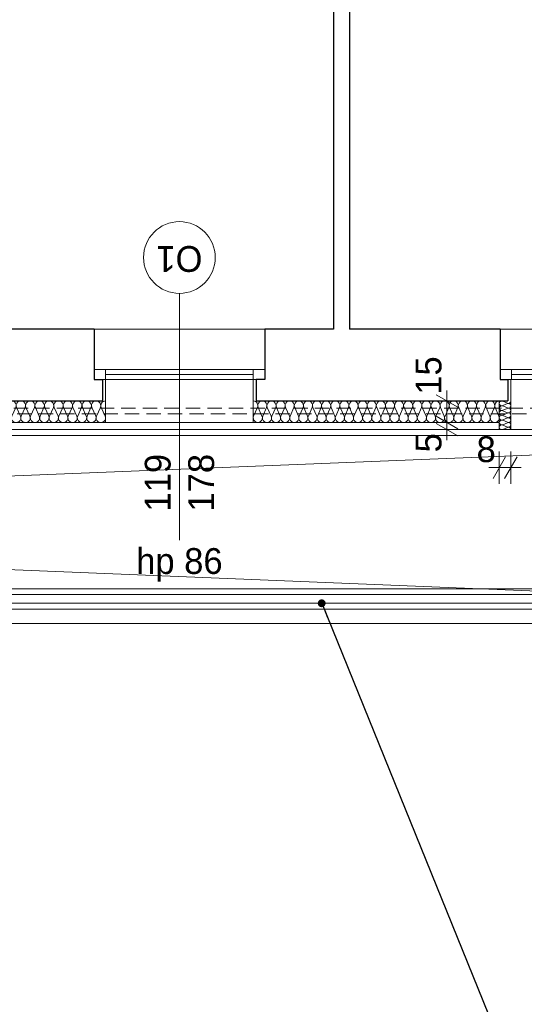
# Model space of a CAD drawing. Extents: x -21260 to 35740, y -2672 to 187028.
# Tile 61 of 120: x 19866 to 23383, y 47261 to 54123. Entities that reach past the tile are written whole.
import ezdxf

# ---------------------------------------------------------------- set-up
doc = ezdxf.new("R2010")
doc.units = 0
doc.header["$MEASUREMENT"] = 0
doc.linetypes.add('Krawędzie ukryte', pattern=[150, 100, -50])
for name, color, linetype, lineweight, true_color in [('arch izolacje_Nr_Pióra__3', 7, 'Continuous', 13, 0xff6600), ('Arch ocieplenie_Nr_Pióra__22', 7, 'Continuous', 9, 0x7f7f7f), ('INWENT BALUSTRADY_Nr_Pióra__8', 7, 'Continuous', 13, 0xa80f02), ('INWENT.ŚCIANY_Nr_Pióra__2', 7, 'Continuous', 13, 0x7f7f7f)]:
    doc.layers.add(name, color=color, linetype=linetype, lineweight=lineweight, true_color=true_color)
doc.layers.add('Arch ocieplenie', color=7, linetype='Continuous')
doc.layers.add('Arch wymiary', color=7, linetype='Continuous')
for name, color, linetype, lineweight in [('Arch opisy okien_Nr_Pióra__21', 7, 'Continuous', 13), ('Arch wymiary_Nr_Pióra__5', 7, 'Continuous', 13), ('INWENT BALUSTRADY_Nr_Pióra__26', 5, 'Continuous', 13), ('INWENT OPISY_Nr_Pióra__21', 7, 'Continuous', 13), ('INWENT. OKNA_Nr_Pióra__5', 7, 'Continuous', 13), ('INWENT.ŚCIANY_Nr_Pióra__1', 7, 'Continuous', 25), ('INWENT.ŚCIANY_Nr_Pióra__21', 7, 'Continuous', 13), ('Istniejące schody_Nr_Pióra__21', 7, 'Continuous', 13)]:
    doc.layers.add(name, color=color, linetype=linetype, lineweight=lineweight)
doc.styles.add('GENERATED_STYLE_1', font='txt')
doc.styles.add('GENERATED_STYLE_6', font='txt')
doc.styles.add('GENERATED_STYLE_7', font='txt')
doc.dimstyles.new('GENERATED_STYLE__1', dxfattribs={"dimtxt": 179.999995, "dimasz": 114, "dimexe": 0.18, "dimexo": 0, "dimgap": 0.09, "dimtad": 1, "dimdec": 0, "dimlfac": 0.1, "dimzin": 0, "dimdsep": 46, "dimtxsty": 'GENERATED_STYLE_1', "dimblk": 'ARROWHEAD_2', "dimblk1": 'ARROWHEAD_2', "dimblk2": 'ARROWHEAD_2', "dimcen": 0.09, "dimclrd": 7, "dimclre": 7, "dimclrt": 7, "dimazin": 0, "dimtfac": 1, "dimtdec": 4, "dimtmove": 0, "dimatfit": 3, "dimfxl": 0, "dimtolj": 1, "dimtzin": 0, "dimarcsym": 0})
doc.dimstyles.new('GENERATED_STYLE__3', dxfattribs={"dimtxt": 179.999995, "dimasz": 114, "dimexe": 0.18, "dimexo": 0, "dimgap": 0.09, "dimtad": 1, "dimtih": 1, "dimtoh": 1, "dimdec": 0, "dimlfac": 0.1, "dimzin": 0, "dimdsep": 46, "dimtxsty": 'GENERATED_STYLE_1', "dimblk": 'ARROWHEAD_2', "dimblk1": 'ARROWHEAD_2', "dimblk2": 'ARROWHEAD_2', "dimcen": 0.09, "dimclrd": 7, "dimclre": 7, "dimclrt": 7, "dimazin": 0, "dimtfac": 1, "dimtdec": 4, "dimtmove": 0, "dimatfit": 3, "dimfxl": 0, "dimtolj": 1, "dimtzin": 0, "dimarcsym": 0})
doc.dimstyles.new('GENERATED_STYLE__6', dxfattribs={"dimtxt": 0.18, "dimasz": 109.44, "dimexe": 0.18, "dimexo": 0.0625, "dimgap": 0.09, "dimtad": 0, "dimtih": 1, "dimtoh": 1, "dimdec": 4, "dimzin": 0, "dimdsep": 46, "dimcen": 0.09, "dimadec": 0, "dimazin": 0, "dimtfac": 1, "dimtdec": 4, "dimtmove": 0, "dimatfit": 3, "dimldrblk": 'ARROWHEAD_11', "dimfxl": 0, "dimtolj": 1, "dimtzin": 0, "dimarcsym": 0})

# ---------------------------------------------------------------- blocks, each defined once
blk = doc.blocks.new('Izolacja cieplna 14_22', base_point=(23209.1, 51465.9))
at = {"layer": 'Arch ocieplenie_Nr_Pióra__22', "linetype": 'Continuous'}
for p, q in [((21523.2, 51421.2), (21496.7, 51360.6)), ((21554.9, 51360.6), (21528.5, 51421.2)), ((21586.7, 51421.2), (21560.3, 51360.6)), ((21618.4, 51360.6), (21592, 51421.2)), ((21650.2, 51421.2), (21623.8, 51360.6)), ((21682, 51360.6), (21655.5, 51421.2)), ((21713.7, 51421.2), (21687.3, 51360.6)), ((21745.5, 51360.6), (21719.1, 51421.2)), ((21777.2, 51421.2), (21750.8, 51360.6)), ((21809, 51360.6), (21782.6, 51421.2)), ((21840.8, 51421.2), (21814.3, 51360.6)), ((21872.5, 51360.6), (21846.1, 51421.2)), ((21904.3, 51421.2), (21877.9, 51360.6)), ((21936, 51360.6), (21909.6, 51421.2)), ((21967.8, 51421.2), (21941.4, 51360.6)), ((21999.6, 51360.6), (21973.1, 51421.2)), ((22031.3, 51421.2), (22004.9, 51360.6)), ((22063.1, 51360.6), (22036.6, 51421.2)), ((22094.8, 51421.2), (22068.4, 51360.6)), ((22126.6, 51360.6), (22100.2, 51421.2)), ((22158.3, 51421.2), (22131.9, 51360.6)), ((22190.1, 51360.6), (22163.7, 51421.2)), ((22221.9, 51421.2), (22195.4, 51360.6)), ((22253.6, 51360.6), (22227.2, 51421.2)), ((22285.4, 51421.2), (22259, 51360.6)), ((22317.1, 51360.6), (22290.7, 51421.2)), ((22348.9, 51421.2), (22322.5, 51360.6)), ((22380.7, 51360.6), (22354.2, 51421.2)), ((22412.4, 51421.2), (22386, 51360.6)), ((22444.2, 51360.6), (22417.8, 51421.2)), ((22475.9, 51421.2), (22449.5, 51360.6)), ((22507.7, 51360.6), (22481.3, 51421.2)), ((22539.5, 51421.2), (22513, 51360.6)), ((22571.2, 51360.6), (22544.8, 51421.2)), ((22603, 51421.2), (22576.6, 51360.6)), ((22634.7, 51360.6), (22608.3, 51421.2)), ((22666.5, 51421.2), (22640.1, 51360.6)), ((22698.3, 51360.6), (22671.8, 51421.2)), ((22730, 51421.2), (22703.6, 51360.6)), ((22761.8, 51360.6), (22735.3, 51421.2)), ((22793.5, 51421.2), (22767.1, 51360.6)), ((22825.3, 51360.6), (22798.9, 51421.2)), ((22857.1, 51421.2), (22830.6, 51360.6)), ((22888.8, 51360.6), (22862.4, 51421.2)), ((22920.6, 51421.2), (22894.1, 51360.6)), ((22952.3, 51360.6), (22925.9, 51421.2)), ((22984.1, 51421.2), (22957.7, 51360.6)), ((23015.8, 51360.6), (22989.4, 51421.2)), ((23047.6, 51421.2), (23021.2, 51360.6)), ((23079.4, 51360.6), (23052.9, 51421.2)), ((23111.1, 51421.2), (23084.7, 51360.6)), ((23142.9, 51360.6), (23116.5, 51421.2)), ((23174.6, 51421.2), (23148.2, 51360.6)), ((23206.4, 51360.6), (23180, 51421.2))]:
    blk.add_line(p, q, dxfattribs=at)
for centre, start_param, end_param in [((21494.1, 51434), 1.158004, 3.141593), ((21557.6, 51434), 1.158004, 5.125183), ((21621.1, 51434), 1.158004, 5.125183), ((21684.6, 51434), 1.158004, 5.125183), ((21748.1, 51434), 1.158004, 5.125183), ((21811.7, 51434), 1.158004, 5.125183), ((21875.2, 51434), 1.158004, 5.125183), ((21938.7, 51434), 1.158004, 5.125183), ((22002.2, 51434), 1.158004, 5.125183), ((22065.7, 51434), 1.158004, 5.125183), ((22129.3, 51434), 1.158004, 5.125183), ((22192.8, 51434), 1.158004, 5.125183), ((22256.3, 51434), 1.158004, 5.125183), ((22319.8, 51434), 1.158004, 5.125183), ((22383.3, 51434), 1.158004, 5.125183), ((22446.8, 51434), 1.158004, 5.125183), ((22510.4, 51434), 1.158004, 5.125183), ((22573.9, 51434), 1.158004, 5.125183), ((22637.4, 51434), 1.158004, 5.125183), ((22700.9, 51434), 1.158004, 5.125183), ((22764.4, 51434), 1.158004, 5.125183), ((22828, 51434), 1.158004, 5.125183), ((22891.5, 51434), 1.158004, 5.125183), ((22955, 51434), 1.158004, 5.125183), ((23018.5, 51434), 1.158004, 5.125183), ((23082, 51434), 1.158004, 5.125183), ((23145.6, 51434), 1.158004, 5.125183), ((23209.1, 51434), 3.141593, 5.125182), ((21525.8, 51347.8), 4.299595, 8.266775), ((21589.3, 51347.8), 4.299595, 8.266775), ((21652.9, 51347.8), 4.299595, 8.266775), ((21716.4, 51347.8), 4.299595, 8.266775), ((21779.9, 51347.8), 4.299595, 8.266775), ((21843.4, 51347.8), 4.299595, 8.266775), ((21906.9, 51347.8), 4.299595, 8.266775), ((21970.5, 51347.8), 4.299595, 8.266775), ((22034, 51347.8), 4.299595, 8.266775), ((22097.5, 51347.8), 4.299595, 8.266775), ((22161, 51347.8), 4.299595, 8.266775), ((22224.5, 51347.8), 4.299595, 8.266775), ((22288.1, 51347.8), 4.299595, 8.266775), ((22351.6, 51347.8), 4.299595, 8.266775), ((22415.1, 51347.8), 4.299595, 8.266775), ((22478.6, 51347.8), 4.299595, 8.266775), ((22542.1, 51347.8), 4.299595, 8.266775), ((22605.6, 51347.8), 4.299595, 8.266775), ((22669.2, 51347.8), 4.299595, 8.266775), ((22732.7, 51347.8), 4.299595, 8.266775), ((22796.2, 51347.8), 4.299595, 8.266775), ((22859.7, 51347.8), 4.299595, 8.266775), ((22923.2, 51347.8), 4.299595, 8.266775), ((22986.8, 51347.8), 4.299595, 8.266775), ((23050.3, 51347.8), 4.299595, 8.266775), ((23113.8, 51347.8), 4.299595, 8.266775), ((23177.3, 51347.8), 4.299595, 8.266775)]:
    blk.add_ellipse(centre, major_axis=(0, -31.9), ratio=0.995535, start_param=start_param, end_param=end_param, dxfattribs=at)
blk = doc.blocks.new('Izolacja cieplna 14_23', base_point=(20464.1, 51465.9))
at = {"layer": 'Arch ocieplenie_Nr_Pióra__22', "linetype": 'Continuous'}
for p, q in [((19314.1, 51421.2), (19286.8, 51360.6)), ((19346.9, 51360.6), (19319.6, 51421.2)), ((19379.7, 51421.2), (19352.4, 51360.6)), ((19412.4, 51360.6), (19385.2, 51421.2)), ((19445.2, 51421.2), (19417.9, 51360.6)), ((19478, 51360.6), (19450.7, 51421.2)), ((19510.8, 51421.2), (19483.5, 51360.6)), ((19543.5, 51360.6), (19516.3, 51421.2)), ((19576.3, 51421.2), (19549, 51360.6)), ((19609.1, 51360.6), (19581.8, 51421.2)), ((19641.9, 51421.2), (19614.6, 51360.6)), ((19674.6, 51360.6), (19647.4, 51421.2)), ((19707.4, 51421.2), (19680.2, 51360.6)), ((19740.2, 51360.6), (19712.9, 51421.2)), ((19773, 51421.2), (19745.7, 51360.6)), ((19805.8, 51360.6), (19778.5, 51421.2)), ((19838.5, 51421.2), (19811.3, 51360.6)), ((19871.3, 51360.6), (19844, 51421.2)), ((19904.1, 51421.2), (19876.8, 51360.6)), ((19936.9, 51360.6), (19909.6, 51421.2)), ((19969.7, 51421.2), (19942.4, 51360.6)), ((20002.4, 51360.6), (19975.2, 51421.2)), ((20035.2, 51421.2), (20007.9, 51360.6)), ((20068, 51360.6), (20040.7, 51421.2)), ((20100.8, 51421.2), (20073.5, 51360.6)), ((20133.5, 51360.6), (20106.3, 51421.2)), ((20166.3, 51421.2), (20139, 51360.6)), ((20199.1, 51360.6), (20171.8, 51421.2)), ((20231.9, 51421.2), (20204.6, 51360.6)), ((20264.6, 51360.6), (20237.4, 51421.2)), ((20297.4, 51421.2), (20270.2, 51360.6)), ((20330.2, 51360.6), (20302.9, 51421.2)), ((20363, 51421.2), (20335.7, 51360.6)), ((20395.8, 51360.6), (20368.5, 51421.2)), ((20428.5, 51421.2), (20401.3, 51360.6)), ((20461.3, 51360.6), (20434, 51421.2))]:
    blk.add_line(p, q, dxfattribs=at)
for centre, start_param, end_param in [((19284.1, 51434), 2.7288, 4.712389), ((19349.6, 51434), 2.7288, 6.695979), ((19415.2, 51434), 2.7288, 6.695979), ((19480.7, 51434), 2.7288, 6.695979), ((19546.3, 51434), 2.7288, 6.695979), ((19611.8, 51434), 2.7288, 6.695979), ((19677.4, 51434), 2.7288, 6.695979), ((19743, 51434), 2.7288, 6.695979), ((19808.5, 51434), 2.7288, 6.695979), ((19874.1, 51434), 2.7288, 6.695979), ((19939.6, 51434), 2.7288, 6.695979), ((20005.2, 51434), 2.7288, 6.695979), ((20070.7, 51434), 2.7288, 6.695979), ((20136.3, 51434), 2.7288, 6.695979), ((20201.8, 51434), 2.7288, 6.695979), ((20267.4, 51434), 2.7288, 6.695979), ((20333, 51434), 2.7288, 6.695979), ((20398.5, 51434), 2.7288, 6.695979), ((20464.1, 51434), 4.712389, 6.695979), ((19316.8, 51347.8), 5.870392, 9.837571), ((19382.4, 51347.8), 5.870392, 9.837571), ((19448, 51347.8), 5.870392, 9.837571), ((19513.5, 51347.8), 5.870392, 9.837571), ((19579.1, 51347.8), 5.870392, 9.837571), ((19644.6, 51347.8), 5.870392, 9.837571), ((19710.2, 51347.8), 5.870392, 9.837571), ((19775.7, 51347.8), 5.870392, 9.837571), ((19841.3, 51347.8), 5.870392, 9.837571), ((19906.8, 51347.8), 5.870392, 9.837571), ((19972.4, 51347.8), 5.870392, 9.837571), ((20038, 51347.8), 5.870392, 9.837571), ((20103.5, 51347.8), 5.870392, 9.837571), ((20169.1, 51347.8), 5.870392, 9.837571), ((20234.6, 51347.8), 5.870392, 9.837571), ((20300.2, 51347.8), 5.870392, 9.837571), ((20365.7, 51347.8), 5.870392, 9.837571), ((20431.3, 51347.8), 5.870392, 9.837571)]:
    blk.add_ellipse(centre, major_axis=(-32.8, 0), ratio=0.973273, start_param=start_param, end_param=end_param, dxfattribs=at)
blk = doc.blocks.new('Izolacja cieplna 14_69', base_point=(23289.1, 51265.9))
at = {"layer": 'Arch ocieplenie_Nr_Pióra__22', "linetype": 'Continuous'}
for p, q in [((23265.2, 51450.6), (23232.9, 51464.5)), ((23232.9, 51433.9), (23265.2, 51447.8)), ((23265.2, 51417.3), (23232.9, 51431.1)), ((23232.9, 51400.6), (23265.2, 51414.5)), ((23265.2, 51383.9), (23232.9, 51397.8)), ((23232.9, 51367.3), (23265.2, 51381.1)), ((23265.2, 51350.6), (23232.9, 51364.5)), ((23232.9, 51333.9), (23265.2, 51347.8)), ((23265.2, 51317.3), (23232.9, 51331.1)), ((23232.9, 51300.6), (23265.2, 51314.5)), ((23265.2, 51283.9), (23232.9, 51297.8)), ((23232.9, 51267.3), (23265.2, 51281.1))]:
    blk.add_line(p, q, dxfattribs=at)
for centre, start_param, end_param in [((23226.1, 51449.2), 4.299595, 8.266775), ((23226.1, 51415.9), 4.299595, 8.266775), ((23226.1, 51382.5), 4.299595, 8.266775), ((23272.1, 51465.9), 1.158004, 3.141593), ((23272.1, 51432.5), 1.158004, 5.125183), ((23272.1, 51399.2), 1.158004, 5.125183), ((23226.1, 51349.2), 4.299595, 8.266775), ((23226.1, 51315.9), 4.299595, 8.266775), ((23272.1, 51365.9), 1.158004, 5.125183), ((23272.1, 51332.5), 1.158004, 5.125183), ((23226.1, 51282.5), 4.299595, 8.266775), ((23272.1, 51299.2), 1.158004, 5.125183), ((23272.1, 51265.9), 3.141593, 5.125182)]:
    blk.add_ellipse(centre, major_axis=(-17, 0), ratio=0.979571, start_param=start_param, end_param=end_param, dxfattribs=at)
blk = doc.blocks.new('*D522')
at = {"layer": 'Arch wymiary_Nr_Pióra__5', "linetype": 'Continuous'}
for p, q in [((23165.8, 50926), (23252.4, 51076)), ((23209.1, 50888.5), (23209.1, 51113.5)), ((23332.4, 51076), (23245.8, 50926)), ((23289.1, 50888.5), (23289.1, 51113.5)), ((23135.7, 51001), (23209.1, 51001)), ((23209.1, 51001), (23289.1, 51001)), ((23289.1, 51001), (23362.4, 51001))]:
    blk.add_line(p, q, dxfattribs=at)
at = {"layer": 'Arch wymiary_Nr_Pióra__5', "insert": (23050.5, 51037), "char_height": 180, "attachment_point": 7, "style": 'GENERATED_STYLE_1'}
blk.add_mtext('{8}', dxfattribs=at)
blk = doc.blocks.new('ARROWHEAD_2')
at = {"color": 0, "linetype": 'Continuous', "lineweight": 0}
for p, q in [((-0.378, -0.655), (0.378, 0.655)), ((0, 0), (-1, 0))]:
    blk.add_line(p, q, dxfattribs=at)
blk = doc.blocks.new('*D523')
at = {"layer": 'Arch wymiary_Nr_Pióra__5', "linetype": 'Continuous'}
for p, q in [((22769.3, 51359.2), (22919.3, 51272.6)), ((22956.8, 51315.9), (22731.8, 51315.9)), ((22956.8, 51265.9), (22731.8, 51265.9)), ((22769.3, 51309.2), (22919.3, 51222.6)), ((22844.3, 51265.9), (22844.3, 51315.9)), ((22844.3, 51192.5), (22844.3, 51265.9))]:
    blk.add_line(p, q, dxfattribs=at)
at = {"layer": 'Arch wymiary_Nr_Pióra__5', "char_height": 180, "attachment_point": 7, "rotation": 90, "style": 'GENERATED_STYLE_1'}
for s, insert in [('{15}', (22808.3, 51509.2)), ('{5}', (22808.3, 51107.3))]:
    blk.add_mtext(s, dxfattribs=dict(at, insert=insert))
blk = doc.blocks.new('*D524')
at = {"layer": 'Arch wymiary_Nr_Pióra__5', "linetype": 'Continuous'}
for p, q in [((22844.3, 51465.9), (22844.3, 51539.2)), ((22919.3, 51422.6), (22769.3, 51509.2)), ((22956.8, 51465.9), (22731.8, 51465.9)), ((22844.3, 51315.9), (22844.3, 51465.9)), ((22769.3, 51359.2), (22919.3, 51272.6)), ((22956.8, 51315.9), (22731.8, 51315.9))]:
    blk.add_line(p, q, dxfattribs=at)
at = {"layer": 'Arch wymiary_Nr_Pióra__5', "char_height": 180, "attachment_point": 7, "rotation": 90, "style": 'GENERATED_STYLE_1'}
for s, insert in [('{15}', (22808.3, 51509.2)), ('{5}', (22808.3, 51107.3))]:
    blk.add_mtext(s, dxfattribs=dict(at, insert=insert))
blk = doc.blocks.new('ARROWHEAD_11')
at = {"color": 0, "linetype": 'Continuous', "lineweight": 0}
blk.add_line((0, 0), (-1, 0), dxfattribs=at)
at = {"color": 0, "linetype": 'Continuous', "lineweight": 0, "const_width": 0.25, "flags": 128}
blk.add_lwpolyline([(-0.125, 0, 1), (0.125, 0, 1)], format="xyb", close=True, dxfattribs=at)

msp = doc.modelspace()

# ---------------------------------------------------------------- linework, layer by layer
at = {"layer": 'arch izolacje_Nr_Pióra__3', "linetype": 'Continuous'}
for p, q in [((20464.1, 51615.9), (20464.1, 51315.9)), ((21494.1, 51315.9), (21494.1, 51615.9)), ((23289.1, 51615.9), (23289.1, 51315.9)), ((23289.1, 51615.9), (23289.1, 51265.9)), ((23209.1, 51265.9), (23209.1, 51465.9)), ((23209.1, 51315.9), (17639.1, 51315.9)), ((20464.1, 51315.9), (19284.1, 51315.9)), ((23209.1, 51315.9), (21494.1, 51315.9)), ((23289.1, 51265.9), (23209.1, 51265.9)), ((24319.1, 51265.9), (23289.1, 51265.9))]:
    msp.add_line(p, q, dxfattribs=at)
at = {"layer": 'Arch opisy okien_Nr_Pióra__21', "linetype": 'Continuous'}
msp.add_circle((20979.1, 52465.9), 250, dxfattribs=at)
at = {"layer": 'INWENT BALUSTRADY_Nr_Pióra__26', "linetype": 'Continuous'}
for p, q in [((29064.1, 50155.9), (11449.1, 50155.9)), ((11449.1, 50115.9), (29064.1, 50115.9)), ((29064.1, 50055.9), (11449.1, 50055.9)), ((11449.1, 50015.9), (29064.1, 50015.9))]:
    msp.add_line(p, q, dxfattribs=at)
at = {"layer": 'INWENT BALUSTRADY_Nr_Pióra__8', "linetype": 'Continuous'}
for p, q in [((30574.1, 51265.9), (15949.1, 51265.9)), ((15949.1, 51225.9), (30534.1, 51225.9))]:
    msp.add_line(p, q, dxfattribs=at)
at = {"layer": 'INWENT OPISY_Nr_Pióra__21', "linetype": 'Continuous'}
msp.add_line((20979.1, 52215.9), (20979.1, 50495.9), dxfattribs=at)
at = {"layer": 'INWENT. OKNA_Nr_Pióra__5', "linetype": 'Continuous'}
for p, q in [((21574.1, 51685.9), (20384.1, 51685.9)), ((20384.1, 51615.9), (20384.1, 51685.9)), ((20464.1, 51615.9), (20464.1, 51685.9)), ((21494.1, 51615.9), (21494.1, 51685.9)), ((21574.1, 51615.9), (21574.1, 51685.9)), ((24394.1, 51685.9), (23214.1, 51685.9)), ((23214.1, 51615.9), (23214.1, 51685.9)), ((23294.1, 51615.9), (23294.1, 51685.9)), ((20384.1, 51615.9), (21574.1, 51615.9)), ((20464.1, 51650.9), (21494.1, 51650.9)), ((23214.1, 51615.9), (24394.1, 51615.9)), ((23294.1, 51650.9), (24314.1, 51650.9))]:
    msp.add_line(p, q, dxfattribs=at)
at = {"layer": 'INWENT.ŚCIANY_Nr_Pióra__1', "linetype": 'Continuous'}
for p, q in [((22164.1, 55965.9), (22164.1, 51965.9)), ((22054.1, 55745.9), (22054.1, 51965.9)), ((20384.1, 51965.9), (19514.1, 51965.9)), ((20384.1, 51965.9), (20384.1, 51615.9)), ((22054.1, 51965.9), (21574.1, 51965.9)), ((21574.1, 51965.9), (21574.1, 51615.9)), ((23214.1, 51965.9), (22164.1, 51965.9)), ((23214.1, 51965.9), (23214.1, 51615.9)), ((20384.1, 51615.9), (20444.1, 51615.9)), ((20444.1, 51615.9), (20444.1, 51465.9)), ((21574.1, 51615.9), (21514.1, 51615.9)), ((21514.1, 51615.9), (21514.1, 51465.9)), ((23214.1, 51615.9), (23269.1, 51615.9)), ((23269.1, 51615.9), (23269.1, 51465.9)), ((19304.1, 51465.9), (20444.1, 51465.9)), ((21514.1, 51465.9), (23269.1, 51465.9))]:
    msp.add_line(p, q, dxfattribs=at)
at = {"layer": 'INWENT.ŚCIANY_Nr_Pióra__2', "linetype": 'Krawędzie ukryte'}
for p, q in [((30574.1, 51415.9), (15949.1, 51415.9)), ((15949.1, 51375.9), (30534.1, 51375.9))]:
    msp.add_line(p, q, dxfattribs=at)
at = {"layer": 'INWENT.ŚCIANY_Nr_Pióra__21', "linetype": 'Continuous'}
for p, q in [((20384.1, 51965.9), (21574.1, 51965.9)), ((23214.1, 51965.9), (24394.1, 51965.9))]:
    msp.add_line(p, q, dxfattribs=at)
at = {"layer": 'Istniejące schody_Nr_Pióra__21', "linetype": 'Continuous'}
for p, q in [((11689.1, 50615.9), (28764.1, 51303.8)), ((29064.1, 49915.9), (11689.1, 50615.9)), ((29064.1, 49915.9), (11689.1, 49915.9))]:
    msp.add_line(p, q, dxfattribs=at)

# ---------------------------------------------------------------- block references
at = {"layer": 'Arch ocieplenie', "color": 104, "linetype": 'Continuous', "lineweight": 9, "true_color": 0x029e21}
for name, p in [('Izolacja cieplna 14_23', (20464.1, 51465.9)), ('Izolacja cieplna 14_22', (23209.1, 51465.9)), ('Izolacja cieplna 14_69', (23289.1, 51265.9))]:
    msp.add_blockref(name, p, dxfattribs=at)

# ---------------------------------------------------------------- texts
at = {"layer": 'Arch opisy okien_Nr_Pióra__21', "linetype": 'Continuous', "insert": (20979.1, 52365.6), "char_height": 180, "attachment_point": 2, "rotation": 180, "style": 'GENERATED_STYLE_6'}
msp.add_mtext('{O1}', dxfattribs=at)
at = {"layer": 'INWENT OPISY_Nr_Pióra__21', "linetype": 'Continuous', "insert": (20737.9, 50895.9), "char_height": 180, "width": 1346.334, "attachment_point": 2, "rotation": 90, "line_spacing_factor": 1.008888, "style": 'GENERATED_STYLE_7'}
msp.add_mtext('{119\\P178}', dxfattribs=at)
at = {"layer": 'INWENT OPISY_Nr_Pióra__21', "linetype": 'Continuous', "insert": (20979.1, 50440.2), "char_height": 180, "attachment_point": 2, "style": 'GENERATED_STYLE_7'}
msp.add_mtext('{hp 86}', dxfattribs=at)

# ---------------------------------------------------------------- dimensions: what is measured, and where the dimension line sits
at = {"layer": 'Arch wymiary', "linetype": 'Continuous'}
for p1, p2, picture, middle in [((23209.1, 51265.9), (23209.1, 51315.9), '*D523', (22718.3, 51175.6)), ((23209.1, 51315.9), (22982.7, 51465.9), '*D524', (22718.3, 51645.8))]:
    dim = msp.add_linear_dim(base=(22844.3, 51265.9), p1=p1, p2=p2, angle=90, dimstyle='GENERATED_STYLE__1', dxfattribs=at)
    dim.commit()
    dim.dimension.update_dxf_attribs({"geometry": picture, "text_midpoint": middle})
dim = msp.add_linear_dim(base=(23209.1, 51001), p1=(23209.1, 51265.9), p2=(23289.1, 51265.9), dimstyle='GENERATED_STYLE__3', dxfattribs=at)
dim.commit()
dim.dimension.update_dxf_attribs({"geometry": '*D522', "text_midpoint": (23118.8, 51127)})

# ---------------------------------------------------------------- leaders
at = {"layer": 'INWENT OPISY_Nr_Pióra__21', "linetype": 'Continuous', "annotation_type": 0, "has_hookline": 1, "hookline_direction": 1, "text_width": 2777.1}
msp.add_leader([(21970.9, 50055.9), (23304.3, 46772.2), (23607.4, 46772.2)], dimstyle='GENERATED_STYLE__6', dxfattribs=at)

doc.saveas('drawing.dxf')
